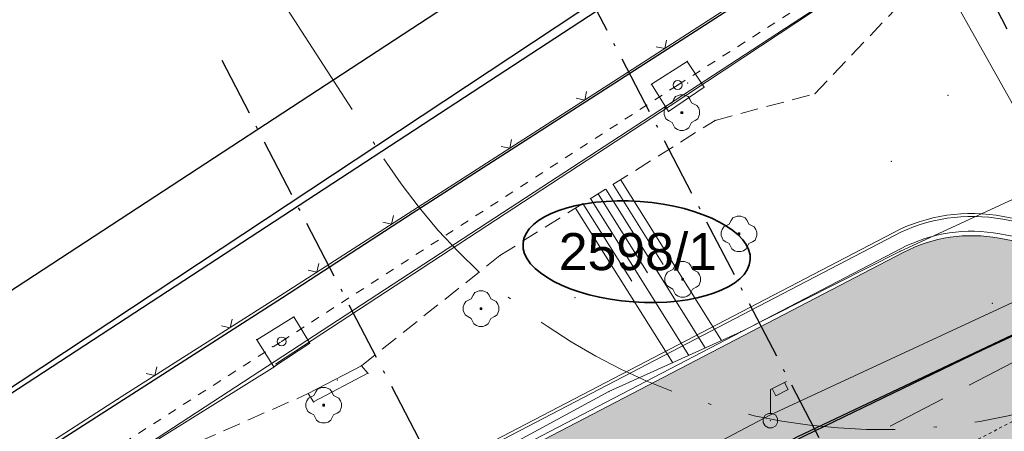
# Model space of a CAD drawing. Header units: metres. Extents: x -535942 to -530626, y -1087729 to -1086275.
# Tile 148 of 247: x -534287 to -534253, y -1086856 to -1086843. Entities that reach past the tile are written whole.
import ezdxf
from ezdxf.enums import TextEntityAlignment as Align

# ---------------------------------------------------------------- set-up
doc = ezdxf.new("R2010")
doc.units = ezdxf.units.M
for name, pattern in [('A_CARA_15', [7.6, 5, -1.3, 0, -1.3]), ('A_CARA_16', [11.4, 6, -1.8, 0, -1.8, 0, -1.8]), ('B_CARA_03', [3, 2, -1]), ('C_1', [0.6, 0.3, -0.3]), ('C_2', [0.9, 0.6, -0.3]), ('Čerchovaná 20mm', [3000, 2000, -500, 0, -500])]:
    doc.linetypes.add(name, pattern=pattern)
for name, color, linetype in [('15', 7, 'Continuous'), ('17', 7, 'Continuous'), ('18', 7, 'Continuous'), ('2', 7, 'Continuous'), ('22', 7, 'Continuous'), ('23', 7, 'Continuous'), ('25', 7, 'Continuous'), ('8', 7, 'Continuous'), ('_blok katastr', 7, 'Continuous'), ('_blok SS sítě', 7, 'Continuous'), ('_blok zaměření - nové', 7, 'Continuous'), ('_základy', 7, 'Continuous'), ('AG_srafy SS komunikace', 253, 'Continuous')]:
    doc.layers.add(name, color=color, linetype=linetype)
for name, color, linetype, lineweight in [('AG budovy tence', 240, 'Continuous', 18), ('AG plyn', 251, 'G_POTR_632_PN', 13), ('AG silno NN', 251, 'G_VED_660_PN', 13), ('AG slabo podzemni', 251, 'G_VED_670_PN', 13), ('AG_ochranne pasmo', 7, 'A_CARA_15', 15), ('AG_SS osvětlení', 251, 'HP_04_VO', 13), ('CA_NEVHRA1_červená', 10, 'A_CARA_16', 25), ('RP_kom_popis', 240, 'Continuous', 35), ('RP_kom_srafy_asfalt', 41, 'Continuous', 18), ('RP_komunikace', 240, 'Continuous', 35)]:
    doc.layers.add(name, color=color, linetype=linetype, lineweight=lineweight)
doc.layers.add('AG_Demolice', color=7, linetype='Continuous', lineweight=25, true_color=0xff8000)
doc.layers.add('AG_dotčená parcela', color=7, linetype='Continuous', lineweight=30, true_color=0x007f00)
doc.layers.add('AG_revizni oblacek', color=111, linetype='Continuous', plot=False)
for name, color, linetype, true_color in [('BT_BPEJ', 7, 'Continuous', 0x7fffff), ('BT_hranice_parcel', 7, 'Continuous', 0x007f00), ('BT_text_parcel', 7, 'Continuous', 0x007f00), ('BT_vnitrni_kresby', 7, 'Continuous', 0x007f00)]:
    doc.layers.add(name, color=color, linetype=linetype, true_color=true_color)
doc.layers.get('17').off()
doc.styles.add('BT_text_mapy_m', font='arial.ttf', dxfattribs={"height": 5})
doc.styles.add('ROMANS', font='romans')
doc.linetypes.add('G_POTR_632_PN', pattern='A,0.5,-1,2,-6.5,[13,hpfmlin.shx,S=1,R=0,X=0,Y=0],-6.5,2,-1,0.5', length=20)
doc.linetypes.add('G_VED_660_PN', pattern='A,0.5,-1,2,-6.5,[28,hpfmlin.shx,S=1,R=0,X=0,Y=0],-6.5,2,-1,0.5', length=20)
doc.linetypes.add('G_VED_670_PN', pattern='A,0.5,-1,2,-6.5,[31,hpfmlin.shx,S=1,R=0,X=0,Y=0],-6.5,2,-1,0.5', length=20)
doc.linetypes.add('HP_04_VO', pattern='A,0.5,-1,2,-5,[28,hpfmlin.shx,S=1,R=0,X=0,Y=0],-0.8,["VO",ROMANS,S=1.7,R=0,X=2.75,Y=-0.8],-7,2,-1,0.5', length=19.8)

# ---------------------------------------------------------------- blocks, each defined once
blk = doc.blocks.new('_KATASTR')
at = {"layer": 'AG_dotčená parcela', "color": 3, "lineweight": 35, "true_color": 0x00ff00}
blk.add_ellipse((-534265.747, -1086850.412), major_axis=(3.835, -0.276), ratio=0.441498, dxfattribs=at)
at = {"layer": 'BT_BPEJ', "lineweight": -3}
blk.add_lwpolyline([(-534567.99, -1086985.9), (-534456, -1086953), (-534436.78, -1086944.4), (-534394.5, -1086925.5), (-534377.62, -1086916.03), (-534353.5, -1086902.5), (-534344.98, -1086895.04), (-534338.35, -1086889.24), (-534337.5, -1086888.5), (-534101, -1086732), (-533977.7, -1086657.11), (-533966, -1086650), (-533802, -1086557.5)], dxfattribs=at)
at = {"layer": 'BT_hranice_parcel', "lineweight": -3}
for points in [[(-533930.39, -1086626.94), (-533977.71, -1086657.09), (-534027.69, -1086688.36), (-534051.88, -1086704.35), (-534053, -1086704.99), (-534093.1, -1086730.54), (-534099.49, -1086734.79), (-534123.96, -1086749.86), (-534172.7, -1086780.69), (-534236.19, -1086822.11), (-534301.1, -1086864.48), (-534361.33, -1086904.52), (-534389.95, -1086921.75), (-534421.31, -1086936.84), (-534457.42, -1086954.5), (-534485.18, -1086964.81)], [(-534493.78, -1086969.89), (-534465.8, -1086959.93), (-534429.9, -1086944.73), (-534384.85, -1086920.69), (-534356.67, -1086902.53), (-534277.7, -1086851.96), (-534273.32, -1086849.11), (-534236.73, -1086825.56), (-534052.87, -1086705.47), (-533854.49, -1086591.17)], [(-534198.96, -1086836), (-534210.92, -1086842.13), (-534222.39, -1086848.06), (-534226.92, -1086849.68), (-534229.45, -1086849.17), (-534234.16, -1086847.82), (-534239.74, -1086847.8), (-534244.99, -1086849.4), (-534260.32, -1086856.66), (-534281.87, -1086868.15), (-534295.05, -1086874.75), (-534338.12, -1086898.49), (-534383.25, -1086923.8)]]:
    blk.add_lwpolyline(points, dxfattribs=at)
at = {"layer": 'BT_vnitrni_kresby', "lineweight": -3}
blk.add_lwpolyline([(-534302.56, -1086861.97), (-534174.2, -1086778.1)], dxfattribs=at)
at = {"layer": 'BT_text_parcel', "lineweight": -3, "style": 'BT_text_mapy_m'}
blk.add_text('2598/1', height=1.25, dxfattribs=at).set_placement((-534265.704, -1086851.034), align=Align.CENTER)
blk = doc.blocks.new('ss plyn')
at = {"layer": 'AG plyn', "color": 251, "lineweight": 15, "ltscale": 0.5}
for p, q in [((-534264.617, -1086845.487), (-534253.57, -1086838.189)), ((-534264.617, -1086845.487), (-534253.57, -1086838.189)), ((-534277.941, -1086854.208), (-534264.617, -1086845.487)), ((-534277.941, -1086854.208), (-534264.617, -1086845.487)), ((-534277.956, -1086854.287), (-534304.922, -1086871.042)), ((-534277.956, -1086854.287), (-534304.922, -1086871.042))]:
    blk.add_line(p, q, dxfattribs=at)
at = {"layer": 'AG_ochranne pasmo', "color": 251, "lineweight": 15}
blk.add_lwpolyline([(-534249.285, -1086787.44), (-534289.055, -1086791.72), (-534285.342, -1086826.227, 0.117293), (-534282.249, -1086834.951), (-534274.276, -1086847.275, 0.411208), (-534246.793, -1086853.314), (-534238.963, -1086848.362, 0.212797), (-534224.776, -1086840.364, 0.29676), (-534223.441, -1086818.586, 0.364694), (-534247.258, -1086807.321)], format="xyb", close=True, dxfattribs=at)
blk = doc.blocks.new('SS nízké napětí')
at = {"layer": 'AG silno NN', "ltscale": 0.7}
blk.add_line((-534290.8331, -1086862.49948), (-534252.11993, -1086837.25129), dxfattribs=at)
blk = doc.blocks.new('ss_vo')
at = {"layer": 'AG_SS osvětlení', "ltscale": 0.7}
for p, q in [((-534261.2466, -1086855.927), (-534240.4246, -1086846.2543)), ((-534284.3182, -1086868.0014), (-534261.2466, -1086855.927))]:
    blk.add_line(p, q, dxfattribs=at)
blk = doc.blocks.new('ss sdělovací kabel')
at = {"layer": 'AG slabo podzemni', "ltscale": 0.7}
blk.add_line((-534255.92286, -1086840.31083), (-534248.62772, -1086853.35584), dxfattribs=at)
blk = doc.blocks.new('Z13')
at = {"color": 0, "lineweight": -2}
for p, q in [((0, 1.05), (0.54, 1.32)), ((0, 0.24), (0, 1.05)), ((0.18, 0.84), (0.06, 1.08)), ((0.6, 1.05), (0.18, 0.84)), ((0.48, 1.29), (0.6, 1.05)), ((-0.24, 0.06), (-0.18, 0.18)), ((-0.24, -0.06), (-0.24, 0.06)), ((-0.18, 0.18), (-0.06, 0.24)), ((-0.06, 0.24), (0.06, 0.24)), ((0.06, 0.24), (0.18, 0.18)), ((0.18, 0.18), (0.24, 0.06)), ((0.24, 0.06), (0.24, -0.06)), ((-0.18, -0.18), (-0.24, -0.06)), ((-0.06, -0.24), (-0.18, -0.18)), ((0.06, -0.24), (-0.06, -0.24)), ((0.18, -0.18), (0.06, -0.24)), ((0.24, -0.06), (0.18, -0.18))]:
    blk.add_line(p, q, dxfattribs=at)
blk = doc.blocks.new('Z212')
at = {"color": 0, "lineweight": -2}
for p, q in [((-0.21, 0.21), (0, 0)), ((0, 0), (0.21, 0.21))]:
    blk.add_line(p, q, dxfattribs=at)
blk = doc.blocks.new('Z24')
at = {"color": 0, "lineweight": -2}
for p, q in [((-0.33, 0.33), (-0.27, 0.45)), ((-0.27, 0.45), (-0.21, 0.54)), ((-0.21, 0.54), (-0.06, 0.6)), ((-0.06, 0.6), (0.06, 0.6)), ((0.06, 0.6), (0.21, 0.54)), ((0.21, 0.54), (0.27, 0.45)), ((0.27, 0.45), (0.33, 0.33)), ((-0.6, 0.06), (-0.57, 0.15)), ((-0.6, -0.06), (-0.6, 0.06)), ((-0.57, 0.15), (-0.51, 0.24)), ((-0.51, 0.24), (-0.33, 0.33)), ((-0.03, -0.03), (-0.03, 0.03)), ((-0.03, 0.03), (0.03, 0.03)), ((0.03, 0.03), (0.03, -0.03)), ((0.33, 0.33), (0.51, 0.24)), ((0.51, 0.24), (0.57, 0.15)), ((0.57, 0.15), (0.6, 0.06)), ((0.6, 0.06), (0.6, -0.06)), ((-0.54, -0.21), (-0.6, -0.06)), ((-0.45, -0.27), (-0.54, -0.21)), ((-0.33, -0.33), (-0.45, -0.27)), ((-0.24, -0.51), (-0.33, -0.33)), ((0.03, -0.03), (-0.03, -0.03)), ((0.33, -0.33), (0.24, -0.51)), ((0.45, -0.27), (0.33, -0.33)), ((0.54, -0.21), (0.45, -0.27)), ((0.6, -0.06), (0.54, -0.21)), ((-0.15, -0.57), (-0.24, -0.51)), ((-0.06, -0.6), (-0.15, -0.57)), ((0.06, -0.6), (-0.06, -0.6)), ((0.15, -0.57), (0.06, -0.6)), ((0.24, -0.51), (0.15, -0.57))]:
    blk.add_line(p, q, dxfattribs=at)
blk = doc.blocks.new('Z15')
at = {"layer": '23', "color": 0, "lineweight": -2}
blk.add_circle((0, 0), 0.15, dxfattribs=at)
blk = doc.blocks.new('Zaměření - zekan')
at = {"layer": 'AG_srafy SS komunikace', "transparency": 33554516}
h = blk.add_hatch(color=256, dxfattribs=at)
h.dxf.hatch_style = 1
h.paths.add_polyline_path([(-534240.26, -1086848.01), (-534242.39, -1086848.54), (-534243.974, -1086849.136), (-534248.67, -1086851.22), (-534254.11, -1086853.75), (-534260.09, -1086856.64), (-534264.42, -1086858.86), (-534270.39, -1086862.11), (-534275.64, -1086864.95), (-534281.45, -1086868.07), (-534281.659, -1086868.183), (-534285.72, -1086869.95), (-534292.582, -1086873.477), (-534300.99, -1086878.21), (-534304.7, -1086880.03), (-534311.17, -1086883.6), (-534311.21, -1086883.69), (-534319, -1086887.9), (-534326.28, -1086891.8), (-534333.68, -1086895.85), (-534341.033, -1086899.872), (-534342.39, -1086900.59), (-534348.52, -1086904), (-534357.39, -1086909.18), (-534363.51, -1086912.76), (-534368.15, -1086915.35), (-534368.58, -1086915.38), (-534371.67, -1086917.17), (-534371.6, -1086917.36), (-534374.61, -1086918.91), (-534375.85, -1086919.55), (-534383.298, -1086923.67), (-534387.62, -1086926.167), (-534390.99, -1086928.47), (-534395.26, -1086932.19), (-534398.39, -1086935.37), (-534401.04, -1086938.71), (-534403.34, -1086942.64), (-534405.25, -1086947.26), (-534406.47, -1086948.88), (-534407.31, -1086949.26), (-534408.77, -1086950.15), (-534411.9, -1086951.42), (-534412.44, -1086951.7), (-534411.572, -1086955.25), (-534406.31, -1086953.97), (-534406.43, -1086955.99), (-534406.92, -1086958.84), (-534407.82, -1086961.82), (-534408.73, -1086963.55), (-534410.13, -1086965.71), (-534411.33, -1086966.62), (-534411.44, -1086966.66), (-534412.09, -1086967.39), (-534412.79, -1086968.05), (-534413.62, -1086968.71), (-534414.49, -1086969.26), (-534416.26, -1086969.93), (-534415.54, -1086973.73), (-534414.56, -1086973.85), (-534413.62, -1086974.05), (-534405.67, -1086972.87), (-534403.64, -1086972.67), (-534402.63, -1086972.81), (-534401.62, -1086973.13), (-534400.5, -1086973.63), (-534397.57, -1086975.25), (-534395.92, -1086976.46), (-534395, -1086977.42), (-534392.36, -1086981.04), (-534391.77, -1086982.25), (-534391.1, -1086982), (-534390.78, -1086982.85), (-534391.39, -1086983.1), (-534390.58, -1086985.29), (-534390.25, -1086986.4), (-534390.1, -1086987.69), (-534390.06, -1086988.65), (-534390.2, -1086989.8), (-534390.5, -1086990.92), (-534391.16, -1086992.45), (-534391.4, -1086992.91), (-534381.94, -1086987.31), (-534382.24, -1086986.32), (-534382.32, -1086985.31), (-534382.16, -1086984.27), (-534381.82, -1086983.34), (-534381.32, -1086982.44), (-534380.71, -1086981.63), (-534379.98, -1086980.93), (-534379.21, -1086980.3), (-534378.39, -1086979.72), (-534377.467, -1086979.211), (-534373.711, -1086977.112), (-534372.583, -1086976.508), (-534371.89, -1086976.12), (-534371.16, -1086975.66), (-534367.03, -1086973.76), (-534365.62, -1086973.12), (-534362.45, -1086971.42), (-534362.565, -1086971.198), (-534357.153, -1086968.396), (-534349.974, -1086964.676), (-534344.031, -1086961.597), (-534335.38, -1086957.063), (-534329.65, -1086954.06), (-534329.53, -1086954.31), (-534329, -1086954.29), (-534328.53, -1086954.37), (-534328.09, -1086954.52), (-534327.64, -1086954.75), (-534327.21, -1086955.13), (-534326.4, -1086956.7), (-534323.4, -1086955.17), (-534324.27, -1086953.55), (-534324.32, -1086953.03), (-534324.26, -1086952.54), (-534324.13, -1086952.05), (-534323.82, -1086951.55), (-534323.49, -1086951.1), (-534311.67, -1086944.94), (-534305.34, -1086941.6), (-534300.39, -1086939.07), (-534294.798, -1086936.104), (-534294.97, -1086935.8), (-534290.77, -1086933.636), (-534286.14, -1086931.26), (-534286.02, -1086931.42), (-534285.95, -1086931.48), (-534281.89, -1086929.385), (-534271.3, -1086923.94), (-534268.39, -1086922.44), (-534266.57, -1086921.49), (-534263.17, -1086919.71), (-534259.895, -1086918.003), (-534258.72, -1086917.39), (-534257.63, -1086916.91), (-534256.65, -1086916.73), (-534255.56, -1086916.71), (-534254.93, -1086916.98), (-534253.92, -1086917.86), (-534252.78, -1086919.28), (-534251.69, -1086920.86), (-534249.08, -1086925.78), (-534247.53, -1086928.67), (-534240.07, -1086924.81), (-534241.74, -1086921.65), (-534244.189, -1086916.906), (-534244.46, -1086916.38), (-534245.17, -1086914.8), (-534245.34, -1086913.82), (-534245.4, -1086912.79), (-534245.16, -1086911.8), (-534244.75, -1086910.85), (-534244.21, -1086909.95), (-534243.65, -1086909.23), (-534242.81, -1086908.49), (-534241.96, -1086907.93), (-534238.92, -1086906.61), (-534233.75, -1086904.35), (-534231.72, -1086903.63), (-534231.12, -1086903.38), (-534222.86, -1086899.98), (-534221.64, -1086899.45), (-534215.26, -1086896.83), (-534209.18, -1086894.35), (-534207.62, -1086893.82), (-534206.23, -1086893.48), (-534204.6, -1086893.25), (-534203.26, -1086893.19), (-534201.71, -1086893.25), (-534200.38, -1086893.427), (-534199.2, -1086893.7), (-534197.72, -1086894.19), (-534196.37, -1086894.9), (-534195.14, -1086895.82), (-534194.07, -1086896.96), (-534193.35, -1086897.92), (-534192.6, -1086899.44), (-534189.28, -1086891.78), (-534190.21, -1086891.25), (-534190.71, -1086890.67), (-534191, -1086890.06), (-534191.12, -1086889.29), (-534191.03, -1086888.49), (-534190.77, -1086887.8), (-534190.37, -1086887.08), (-534189.77, -1086886.62), (-534189.02, -1086886.35), (-534188.25, -1086886.41), (-534187.49, -1086886.8), (-534187, -1086887.35), (-534186.63, -1086888.11), (-534186.43, -1086889.03), (-534186.44, -1086889.87), (-534176.56, -1086889.35), (-534177.65, -1086886.35), (-534179.05, -1086882.57), (-534179.03, -1086882.09), (-534178.78, -1086881.7), (-534177.003, -1086880.974), (-534171.47, -1086878.73), (-534168.599, -1086877.516), (-534164.678, -1086875.911), (-534163.53, -1086875.46), (-534162.56, -1086875.05), (-534161.21, -1086874.87), (-534158.44, -1086876.72), (-534157.24, -1086876.86), (-534152.2, -1086873.32), (-534150.4, -1086872.02), (-534148.76, -1086870.34), (-534147.72, -1086869.64), (-534147.78, -1086868.94), (-534147.38, -1086868.62), (-534145.94, -1086867.86), (-534144.5, -1086867.1), (-534142.98, -1086868.83), (-534139.47, -1086866.78), (-534139.23, -1086867.11), (-534139.46, -1086867.68), (-534138.99, -1086868.33), (-534117.868, -1086863.128), (-534113.56, -1086852.87), (-534114.37, -1086851.52), (-534114.78, -1086850.57), (-534115.01, -1086849.57), (-534115.14, -1086848.49), (-534115.1, -1086846.51), (-534114.61, -1086844.2), (-534114.35, -1086844.04), (-534113.74, -1086841.96), (-534113.25, -1086840.97), (-534112.53, -1086839.04), (-534112.01, -1086837.76), (-534111.58, -1086837.05), (-534111.22, -1086836.67), (-534110.4, -1086836), (-534109.57, -1086835.59), (-534107.574, -1086834.453), (-534105.261, -1086833.135), (-534102.914, -1086831.772), (-534099.15, -1086829.58), (-534093.838, -1086826.49), (-534089.789, -1086824.133), (-534088.77, -1086823.54), (-534084.12, -1086821.01), (-534085.871, -1086817.863), (-534090.54, -1086820.46), (-534093.59, -1086822.14), (-534094.49, -1086822.57), (-534095.48, -1086822.88), (-534096.44, -1086822.95), (-534097.57, -1086822.86), (-534098.46, -1086822.57), (-534101.43, -1086820.53), (-534103.51, -1086818.2), (-534105.97, -1086814.25), (-534107.99, -1086810.23), (-534109.55, -1086807.26), (-534111.07, -1086804.41), (-534111.9, -1086802.88), (-534116.5, -1086794.06), (-534117.17, -1086792.06), (-534117.42, -1086790.69), (-534117.39, -1086789.25), (-534117.19, -1086787.5), (-534116.66, -1086785.76), (-534115.86, -1086784.28), (-534114.92, -1086782.83), (-534113.95, -1086781.82), (-534112.79, -1086780.91), (-534108.66, -1086778.44), (-534110.505, -1086775.354), (-534114.85, -1086777.87), (-534116.37, -1086778.45), (-534117.72, -1086778.78), (-534118.78, -1086778.9), (-534119.79, -1086778.87), (-534120.72, -1086778.71), (-534122.33, -1086778.24), (-534123.61, -1086777.53), (-534124.14, -1086776.51), (-534124.5, -1086775.53), (-534124.78, -1086773.93), (-534124.92, -1086772.42), (-534124.95, -1086770.88), (-534124.84, -1086769.37), (-534124.65, -1086767.87), (-534124.34, -1086766.41), (-534123.95, -1086764.94), (-534123.48, -1086763.55), (-534122.531, -1086761.319), (-534122.48, -1086761.2), (-534121.67, -1086759.91), (-534120.71, -1086758.7), (-534119.94, -1086758), (-534115.095, -1086754.803), (-534112.489, -1086753.118), (-534108.92, -1086750.81), (-534112.62, -1086746.13), (-534115.807, -1086748.182), (-534119.268, -1086750.409), (-534123.55, -1086753.29), (-534125.75, -1086754.94), (-534127.24, -1086756.26), (-534128.21, -1086757.38), (-534129.07, -1086758.68), (-534129.99, -1086760.43), (-534130.79, -1086762.3), (-534131.77, -1086765.256), (-534132.17, -1086766.67), (-534132.754, -1086769.154), (-534133.08, -1086770.92), (-534132.94, -1086773.13), (-534131.84, -1086777.78), (-534132.14, -1086777.97), (-534130.89, -1086781.58), (-534129.44, -1086783.59), (-534126.631, -1086788.645), (-534124.24, -1086793.34), (-534123.65, -1086795.82), (-534123.48, -1086797.42), (-534123.973, -1086799.534), (-534124.97, -1086801.52), (-534126.17, -1086803.45), (-534127.54, -1086804.78), (-534127.92, -1086804.75), (-534132.58, -1086807.28), (-534139.56, -1086810.01), (-534146.11, -1086812.58), (-534152.72, -1086815.14), (-534159.36, -1086817.74), (-534166.12, -1086820.4), (-534174.33, -1086823.85), (-534182.75, -1086826.87), (-534190.84, -1086831.94), (-534200.46, -1086836.84), (-534206.25, -1086839.79), (-534206.69, -1086840.05), (-534208.746, -1086841.112), (-534210.685, -1086842.126), (-534215.801, -1086844.801), (-534222.31, -1086848.04), (-534225.67, -1086849.34), (-534227.09, -1086849.34), (-534228.34, -1086849.44), (-534229.373, -1086849.268), (-534230.35, -1086849.04), (-534234.18, -1086847.95), (-534236.16, -1086847.74), (-534238.29, -1086847.76)])
h.paths.add_polyline_path([(-534391.83, -1086964.99), (-534388.99, -1086967.75), (-534389.32, -1086968.65), (-534389.03, -1086969.71), (-534388.91, -1086968.78), (-534388.57, -1086967.76), (-534388.06, -1086966.84), (-534386.87, -1086965.26), (-534384.26, -1086962.14), (-534380.15, -1086957.28), (-534377.72, -1086954.43), (-534375.258, -1086953.139), (-534377.42, -1086949), (-534378.23, -1086949.37), (-534378.17, -1086949.49), (-534379.06, -1086949.91), (-534380.6, -1086951.93), (-534380.7, -1086951.86), (-534381.58, -1086953.7), (-534381.483, -1086953.784), (-534383.82, -1086956.48), (-534386.678, -1086959.782), (-534387.92, -1086961.27), (-534389.99, -1086963.67), (-534390.75, -1086964.34), (-534391.55, -1086964.89)], flags=16)
at = {"layer": '18', "color": 252, "lineweight": 15}
for p in [(-534264.04, -1086843.99), (-534266.06, -1086844.37), (-534265.25, -1086844.76), (-534264.36, -1086844.79), (-534264.02, -1086844.72), (-534263.47, -1086844.86), (-534259.73, -1086845.08), (-534255.24, -1086845.14), (-534264.67, -1086845.68), (-534264.22, -1086845.72), (-534263.1, -1086845.98), (-534257.15, -1086847.36), (-534271.29, -1086847.73), (-534262.29, -1086849.81), (-534256.86, -1086850.4), (-534270.36, -1086850.54), (-534264.19, -1086851.34), (-534277.8, -1086851.91), (-534267.83, -1086851.96), (-534271, -1086852.33), (-534253.74, -1086852.15), (-534277.32, -1086852.61), (-534262.23, -1086853.11), (-534278.57, -1086853.38), (-534277.73, -1086853.44), (-534278.04, -1086853.62), (-534276.78, -1086853.5), (-534254.11, -1086853.75), (-534277.99, -1086854.3), (-534275.04, -1086854.26), (-534275.85, -1086854.74), (-534274.82, -1086854.51), (-534266.68, -1086855.13), (-534283.27, -1086855.39), (-534276.83, -1086855.2), (-534276.65, -1086855.48), (-534276.31, -1086855.59), (-534261.23, -1086856.11)]:
    blk.add_point(p, dxfattribs=at)
at = {"layer": '2', "color": 251, "linetype": 'C_1', "lineweight": 15}
for p, q in [((-534264.36, -1086844.79), (-534253.35, -1086837.73)), ((-534277.73, -1086853.44), (-534264.36, -1086844.79)), ((-534291.15, -1086862.05), (-534277.73, -1086853.44))]:
    blk.add_line(p, q, dxfattribs=at)
at = {"layer": '2', "color": 251, "lineweight": 15}
for p, q in [((-534250.53, -1086847.48), (-534256.86, -1086850.4)), ((-534256.86, -1086850.4), (-534262.23, -1086853.11)), ((-534262.23, -1086853.11), (-534266.68, -1086855.13)), ((-534275.04, -1086854.26), (-534276.83, -1086855.2)), ((-534266.68, -1086855.13), (-534272.98, -1086858.53))]:
    blk.add_line(p, q, dxfattribs=at)
at = {"layer": '22', "color": 252, "lineweight": 15}
for p, q in [((-534266.54, -1086848.14), (-534264.85, -1086850.84)), ((-534266.29, -1086847.98), (-534262.88, -1086853.41)), ((-534267.05, -1086848.46), (-534265.38, -1086851.12)), ((-534266.79, -1086848.3), (-534263.43, -1086853.66)), ((-534267.56, -1086848.78), (-534265.91, -1086851.41)), ((-534267.3, -1086848.62), (-534263.98, -1086853.91)), ((-534267.81, -1086848.94), (-534264.53, -1086854.16))]:
    blk.add_line(p, q, dxfattribs=at)
at = {"layer": '23', "color": 252, "lineweight": 15}
for p, q in [((-534266.06, -1086844.37), (-534255.65, -1086837.65)), ((-534264.04, -1086843.99), (-534265.25, -1086844.76)), ((-534263.47, -1086844.86), (-534264.04, -1086843.99)), ((-534271.29, -1086847.73), (-534266.06, -1086844.37)), ((-534265.25, -1086844.76), (-534264.67, -1086845.68)), ((-534264.67, -1086845.68), (-534263.47, -1086844.86)), ((-534277.8, -1086851.91), (-534271.29, -1086847.73)), ((-534254.11, -1086853.75), (-534248.67, -1086851.22)), ((-534283.27, -1086855.39), (-534277.8, -1086851.91)), ((-534278.57, -1086853.38), (-534277.32, -1086852.61)), ((-534277.32, -1086852.61), (-534276.78, -1086853.5)), ((-534277.99, -1086854.3), (-534278.57, -1086853.38)), ((-534276.78, -1086853.5), (-534277.99, -1086854.3)), ((-534260.09, -1086856.64), (-534254.11, -1086853.75)), ((-534274.82, -1086854.51), (-534275.04, -1086854.26)), ((-534276.65, -1086855.48), (-534274.82, -1086854.51)), ((-534291.93, -1086860.95), (-534283.27, -1086855.39)), ((-534276.83, -1086855.2), (-534276.65, -1086855.48))]:
    blk.add_line(p, q, dxfattribs=at)
at = {"layer": '25', "color": 252, "linetype": 'C_2', "lineweight": 15}
for p, q in [((-534259.73, -1086845.08), (-534256.29, -1086841.47)), ((-534263.1, -1086845.98), (-534259.73, -1086845.08)), ((-534270.36, -1086850.54), (-534263.1, -1086845.98)), ((-534275.04, -1086854.26), (-534270.36, -1086850.54)), ((-534281.34, -1086857.18), (-534276.83, -1086855.2))]:
    blk.add_line(p, q, dxfattribs=at)
at = {"layer": 'AG_revizni oblacek'}
blk.add_lwpolyline([(-534210.685, -1086842.126), (-534215.801, -1086844.801), (-534222.31, -1086848.04), (-534225.67, -1086849.34), (-534227.09, -1086849.34), (-534228.34, -1086849.44), (-534229.373, -1086849.268), (-534230.35, -1086849.04), (-534234.18, -1086847.95), (-534236.16, -1086847.74), (-534238.29, -1086847.76), (-534240.26, -1086848.01), (-534242.39, -1086848.54), (-534243.974, -1086849.136), (-534248.67, -1086851.22), (-534254.11, -1086853.75), (-534260.09, -1086856.64), (-534264.42, -1086858.86), (-534270.39, -1086862.11), (-534275.64, -1086864.95), (-534281.45, -1086868.07), (-534281.659, -1086868.183), (-534285.72, -1086869.95), (-534292.582, -1086873.477)], dxfattribs=at)
at = {"layer": '15', "color": 252, "lineweight": 15}
for p in [(-534264.22, -1086845.72), (-534262.29, -1086849.81), (-534264.19, -1086851.34), (-534271, -1086852.33), (-534276.31, -1086855.59)]:
    blk.add_blockref('Z24', p, dxfattribs=at)
at = {"layer": '17', "color": 251, "lineweight": 15}
for p in [(-534264.36, -1086844.79), (-534277.73, -1086853.44)]:
    blk.add_blockref('Z15', p, dxfattribs=at)
at = {"layer": '23', "color": 252, "lineweight": 15}
for p, rotation in [((-534264.8, -1086843.56), 32.9), ((-534267.5, -1086845.3), 32.7), ((-534270.03, -1086846.92), 32.7), ((-534274.02, -1086849.48), 32.7), ((-534276.54, -1086851.1), 32.7), ((-534279.47, -1086852.98), 32.5), ((-534282.01, -1086854.59), 32.5)]:
    blk.add_blockref('Z212', p, dxfattribs=dict(at, rotation=rotation))
at = {"layer": '8', "color": 252, "lineweight": 15}
blk.add_blockref('Z13', (-534261.23, -1086856.11), dxfattribs=at)
blk = doc.blocks.new('A$Ca459e306')
at = {"layer": 'CA_NEVHRA1_červená', "color": 251, "linetype": 'B_CARA_03', "lineweight": 13, "ltscale": 0.7}
blk.add_line((74031, 4990), (173490, 4990), dxfattribs=at)
blk = doc.blocks.new('A$Cf8a33a96')
at = {"layer": 'AG_revizni oblacek', "linetype": 'Čerchovaná 20mm'}
for p, q in [((133090, -9246), (133090, 67435)), ((145090, -9246), (145090, 67435)), ((157090, -9246), (157090, 67435))]:
    blk.add_line(p, q, dxfattribs=at)
blk = doc.blocks.new('komunikace')
at = {"layer": 'RP_kom_srafy_asfalt', "lineweight": 13, "transparency": 33554577}
h = blk.add_hatch(color=256, dxfattribs=at)
h.dxf.hatch_style = 1
edge = h.paths.add_edge_path()
edge.add_line((-534391.937, -1086929.295), (-534389.687, -1086931.878))
edge.add_line((-534389.687, -1086931.878), (-534388.29, -1086930.76))
edge.add_line((-534388.29, -1086930.76), (-534385.13, -1086928.64))
edge.add_line((-534385.13, -1086928.64), (-534380.465, -1086925.924))
edge.add_line((-534380.465, -1086925.924), (-534371.331, -1086920.606))
edge.add_line((-534371.331, -1086920.606), (-534356.629, -1086912.045))
edge.add_line((-534356.629, -1086912.045), (-534235.818, -1086849.121))
edge.add_line((-534235.818, -1086849.121), (-534236.137, -1086848.507))
edge.add_arc((-534238.629, -1086849.805), 2.809, 27.5134, 118.3493)
edge.add_line((-534239.962, -1086847.333), (-534240.406, -1086847.564))
edge.add_line((-534240.406, -1086847.564), (-534247.261, -1086851.134))
edge.add_line((-534247.261, -1086851.134), (-534253.51, -1086849.957))
edge.add_arc((-534254.436, -1086854.871), 5, 79.3354, 117.5116)
edge.add_line((-534256.745, -1086850.436), (-534272.903, -1086858.852))
edge.add_arc((-534270.593, -1086863.286), 5, 117.5116, 142.4783)
edge.add_line((-534274.559, -1086860.241), (-534281.099, -1086868.758))
edge.add_line((-534281.099, -1086868.758), (-534358.245, -1086908.941))
edge.add_line((-534358.245, -1086908.941), (-534374.554, -1086918.881))
edge.add_line((-534374.554, -1086918.881), (-534374.61, -1086918.91))
edge.add_line((-534374.61, -1086918.91), (-534375.85, -1086919.55))
edge.add_line((-534375.85, -1086919.55), (-534391.416, -1086928.612))
edge.add_line((-534391.416, -1086928.612), (-534391.937, -1086929.295))
at = {"layer": 'RP_komunikace', "lineweight": 13}
for points in [[(-534281.694, -1086868.301), (-534275.154, -1086859.784, -0.109371), (-534273.249, -1086858.187), (-534257.092, -1086849.771, -0.168133), (-534253.372, -1086849.22), (-534247.505, -1086850.325)], [(-534281.615, -1086868.362), (-534275.074, -1086859.845, -0.109371), (-534273.203, -1086858.275), (-534257.046, -1086849.86, -0.168133), (-534253.39, -1086849.319), (-534247.489, -1086850.43)], [(-534281.198, -1086868.641), (-534274.678, -1086860.15, -0.109371), (-534272.972, -1086858.719), (-534256.815, -1086850.303, -0.168133), (-534253.483, -1086849.81), (-534247.284, -1086850.977)], [(-534281.099, -1086868.758), (-534274.559, -1086860.241, -0.109371), (-534272.903, -1086858.852), (-534256.745, -1086850.436, -0.168133), (-534253.51, -1086849.957), (-534247.261, -1086851.134)]]:
    blk.add_lwpolyline(points, format="xyb", dxfattribs=at)
at = {"layer": 'RP_komunikace', "linetype": 'B_CARA_03', "lineweight": 13}
blk.add_lwpolyline([(-534281.13, -1086868.774), (-534247.261, -1086851.134)], dxfattribs=at)

msp = doc.modelspace()

# ---------------------------------------------------------------- hatches: boundary and pattern name
at = {"layer": 'AG_Demolice', "lineweight": -3}
h = msp.add_hatch(dxfattribs=at)
h.set_pattern_fill('ANSI31', color=253, scale=0.3)
h.set_pattern_definition([(72.51345, (0, 0), (-0.9084826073, 0.28620901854), [])])
edge = h.paths.add_edge_path()
edge.add_line((-534348.841, -1086934.302), (-534347.968, -1086936.438))
edge.add_line((-534347.968, -1086936.438), (-534319.478, -1086924.592))
edge.add_line((-534319.478, -1086924.592), (-534274.751, -1086905.167))
edge.add_line((-534274.751, -1086905.167), (-534233.125, -1086875.625))
edge.add_line((-534233.125, -1086875.625), (-534152.599, -1086830.989))
edge.add_line((-534152.599, -1086830.989), (-534105.758, -1086810.767))
edge.add_line((-534105.758, -1086810.767), (-534106.669, -1086808.657))
edge.add_line((-534106.669, -1086808.657), (-534153.614, -1086828.924))
edge.add_line((-534153.614, -1086828.924), (-534203.732, -1086856.704))
edge.add_line((-534203.732, -1086856.704), (-534235.331, -1086874.349))
edge.add_line((-534235.331, -1086874.349), (-534275.887, -1086903.154))
edge.add_line((-534275.887, -1086903.154), (-534320.377, -1086922.476))
edge.add_line((-534320.377, -1086922.476), (-534348.838, -1086934.311))

# ---------------------------------------------------------------- block references
at = {"layer": '_blok katastr', "lineweight": -3}
msp.add_blockref('_KATASTR', (0, 0), dxfattribs=at)
at = {"layer": '_blok SS sítě'}
for name in ['ss_vo', 'SS nízké napětí', 'ss plyn', 'ss sdělovací kabel']:
    msp.add_blockref(name, (0, 0), dxfattribs=at)
at = {"layer": '_blok zaměření - nové', "linetype": 'ByBlock'}
msp.add_blockref('Zaměření - zekan', (0, 0), dxfattribs=at)
at = {"layer": '_základy', "xscale": 0.001, "yscale": 0.001, "zscale": 0.001, "rotation": 27.51344999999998}
msp.add_blockref('A$Cf8a33a96', (-534366.759, -1086965.005), dxfattribs=at)
at = {"layer": 'AG budovy tence', "xscale": 0.001, "yscale": 0.001, "zscale": 0.001, "rotation": 27.51344999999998}
msp.add_blockref('A$Ca459e306', (-534384.794, -1086930.38), dxfattribs=at)
at = {"layer": 'RP_kom_popis'}
msp.add_blockref('komunikace', (0, 0), dxfattribs=at)

doc.saveas('drawing.dxf')
